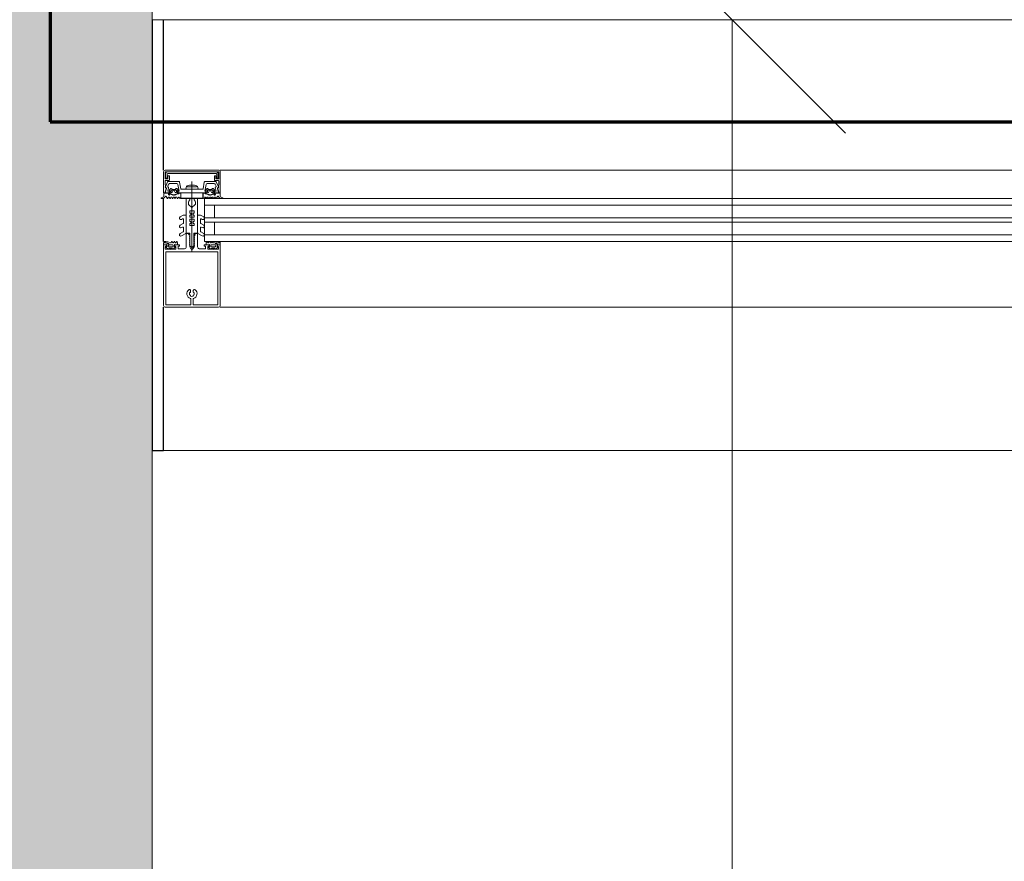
# Model space of a CAD drawing. Header units: centimetres. Extents: x -1737 to 22393, y -8842 to 3838.
# Tile 157 of 174: x 596 to 683, y 3142 to 3216. Entities that reach past the tile are written whole.
import ezdxf

# ---------------------------------------------------------------- set-up
doc = ezdxf.new("R2010")
doc.units = ezdxf.units.CM
doc.linetypes.add('Długa kreska', pattern=[142.875, 95.25, -47.625])
for name, color, linetype, lineweight in [('A-ANNO-DIMS', 211, 'Continuous', 13), ('A-ANNO-DIMS-100', 211, 'Continuous', 13), ('A-DETL', 90, 'Continuous', 9), ('A-DETL-GENF', 92, 'Continuous', 9), ('A-DETL-THIN', 151, 'Continuous', 9), ('A-GLAZ-CURT', 52, 'Continuous', 13), ('A-GLAZ-CWMG', 51, 'Continuous', 13), ('A-WALL', 113, 'Continuous', 13), ('A-WALL-PATT', 111, 'Continuous', 13)]:
    doc.layers.add(name, color=color, linetype=linetype, lineweight=lineweight)
doc.styles.add('Arial Narrow_2', font='ARIALN.TTF', dxfattribs={"height": 20})
doc.dimstyles.new('Diagonal_1_100__0__wewnętrzne_2', dxfattribs={"dimscale": 30.48, "dimtxt": 20.468619, "dimasz": 0.656168, "dimexe": 0.164042, "dimexo": 0.0625, "dimgap": 0.032808, "dimtad": 1, "dimdec": 0, "dimdsep": 46, "dimtxsty": 'Arial Narrow_2', "dimblk1": 'OBLIQUE', "dimblk2": 'OBLIQUE', "dimsah": 1, "dimcen": 0.09, "dimazin": 0, "dimtfac": 1, "dimtdec": 4, "dimtix": 1, "dimtmove": 2, "dimatfit": 3, "dimfxl": 0, "dimtvp": 1, "dimtolj": 1, "dimtzin": 0, "dimarcsym": 0})

# ---------------------------------------------------------------- blocks, each defined once
blk = doc.blocks.new('Rectangular Mullion - SI_CovCap-20mm_Tran-55mm-V7-3_piętro I __3_90 m_ - stan projektowany')
at = {"layer": 'A-DETL-GENF'}
for p, q in [((2.366, 9.6), (-2.35, 9.6)), ((-2.5, 9.45), (-2.5, 7.8)), ((-2.5, 9.39), (-2.5, 4.79)), ((-2.29, 9.39), (-2.29, 4.79)), ((-0.1, 8.877), (-0.1, 9.34)), ((0.1, 9.34), (0.1, 8.877)), ((2.29, 9.39), (2.29, 4.79)), ((2.5, 7.8), (2.5, 9.451)), ((2.5, 9.39), (2.5, 4.79)), ((-0.12, 8.608), (-0.12, 8.547)), ((-0.12, 8.253), (-0.12, 8.128)), ((0.12, 8.547), (0.12, 8.608)), ((0.12, 8.128), (0.12, 8.253)), ((-2.26, 4.327), (-2.136, 4.43)), ((-2.022, 4.419), (-2.014, 4.409)), ((-1.975, 4.39), (-1.783, 4.39)), ((-1.745, 4.409), (-1.737, 4.419)), ((-1.623, 4.43), (-1.499, 4.327)), ((0, -1.485), (0, 4.678)), ((1.623, 4.43), (1.499, 4.327)), ((1.745, 4.409), (1.737, 4.419)), ((1.975, 4.39), (1.783, 4.39)), ((2.022, 4.419), (2.014, 4.409)), ((2.26, 4.327), (2.136, 4.43)), ((-2.35, 3.918), (-2.479, 3.918)), ((-2.372, 3.801), (-2.471, 3.801)), ((-2.088, 4.025), (-2.309, 3.927)), ((-2.221, 4.258), (-2.256, 4.278)), ((-1.904, 3.918), (-2.045, 3.865)), ((-2.043, 4.28), (-1.716, 4.28)), ((-1.717, 4.08), (-1.939, 4.08)), ((-1.795, 3.813), (-1.843, 3.896)), ((-1.695, 3.897), (-1.743, 3.813)), ((-1.669, 4.238), (-1.669, 4.13)), ((-1.575, 3.813), (-1.624, 3.897)), ((-1.503, 4.278), (-1.538, 4.258)), ((-1.475, 3.897), (-1.522, 3.816)), ((-1.354, 3.813), (-1.402, 3.897)), ((-0.501, 4.28), (-0.501, 3.15)), ((-0.211, 3.925), (-0.186, 3.94)), ((-0.186, 3.894), (-0.211, 3.908)), ((-0.176, 3.957), (-0.176, 4.096)), ((-0.076, 4.269), (-0.051, 4.283)), ((0.074, 4.269), (0.049, 4.283)), ((0.174, 3.957), (0.174, 4.096)), ((0.209, 3.925), (0.184, 3.94)), ((0.184, 3.894), (0.209, 3.908)), ((0.499, 3.15), (0.499, 4.28)), ((1.354, 3.813), (1.402, 3.897)), ((1.475, 3.897), (1.522, 3.816)), ((1.503, 4.278), (1.538, 4.258)), ((1.575, 3.813), (1.624, 3.897)), ((1.669, 4.238), (1.669, 4.13)), ((1.695, 3.897), (1.743, 3.813)), ((2.043, 4.28), (1.716, 4.28)), ((1.717, 4.08), (1.939, 4.08)), ((1.795, 3.813), (1.843, 3.896)), ((1.904, 3.918), (2.045, 3.865)), ((2.088, 4.025), (2.309, 3.927)), ((2.221, 4.258), (2.256, 4.278)), ((2.35, 3.918), (2.479, 3.918)), ((2.372, 3.801), (2.471, 3.801)), ((-0.776, 2.937), (-1.038, 3.088)), ((-0.913, 3.305), (-0.526, 3.081)), ((-0.751, 2.568), (-0.751, 2.894)), ((-0.501, 3.038), (-0.501, 1.517)), ((-0.451, 3.1), (-0.351, 3.1)), ((0.365, 3.1), (0.45, 3.1)), ((0.499, 3.038), (0.499, 1.517)), ((0.912, 3.305), (0.524, 3.081)), ((0.749, 2.568), (0.749, 2.894)), ((0.774, 2.937), (1.037, 3.088)), ((-0.776, 2.207), (-1.038, 2.358)), ((-0.913, 2.575), (-0.826, 2.524)), ((-0.913, 1.849), (-0.826, 1.799)), ((-0.751, 1.842), (-0.751, 2.164)), ((0.749, 1.842), (0.749, 2.164)), ((0.774, 2.207), (1.037, 2.358)), ((0.912, 2.575), (0.824, 2.524)), ((0.912, 1.849), (0.824, 1.799)), ((-0.762, 1.474), (-1.038, 1.633)), ((-0.551, 1.467), (-0.737, 1.467)), ((0.549, 1.467), (0.736, 1.467)), ((0.761, 1.474), (1.037, 1.633)), ((-0.301, 0.498), (-0.301, 0.283)), ((0.299, 0.498), (0.299, 0.283)), ((-2.599, -0.001), (-2.687, -0.001)), ((-2.175, -0.018), (-2.263, -0.17)), ((-2.073, -0.102), (-2.124, -0.017)), ((-1.882, -0.42), (-2.01, -0.42)), ((-2.01, -0.48), (-1.95, -0.48)), ((-1.955, -0.017), (-2.005, -0.102)), ((-1.978, -0.754), (-1.896, -0.851)), ((-1.975, -0.31), (-1.947, -0.359)), ((-1.853, -0.102), (-1.903, -0.017)), ((-1.84, -0.69), (-1.84, -0.57)), ((-1.828, -0.377), (-1.827, -0.362)), ((-1.79, -0.52), (-1.762, -0.52)), ((-1.67, -0.74), (-1.79, -0.74)), ((-1.786, -0.34), (-1.768, -0.351)), ((-1.736, -0.017), (-1.785, -0.102)), ((-1.736, -0.535), (-1.644, -0.695)), ((-1.722, -0.333), (-1.717, -0.32)), ((-1.715, -0.8), (-1.485, -0.8)), ((-1.634, -0.103), (-1.684, -0.017)), ((-1.668, -0.308), (-1.653, -0.322)), ((-1.605, -0.317), (-1.597, -0.304)), ((-1.516, -0.017), (-1.565, -0.102)), ((-1.556, -0.695), (-1.464, -0.535)), ((-1.546, -0.306), (-1.536, -0.323)), ((-1.41, -0.74), (-1.53, -0.74)), ((-1.487, -0.331), (-1.476, -0.321)), ((-1.414, -0.103), (-1.464, -0.017)), ((-1.438, -0.52), (-1.41, -0.52)), ((-1.427, -0.336), (-1.422, -0.356)), ((-1.379, -0.375), (-1.366, -0.368)), ((-1.36, -0.57), (-1.36, -0.69)), ((-1.296, -0.017), (-1.345, -0.103)), ((-1.304, -0.851), (-1.222, -0.754)), ((-1.249, -0.48), (-1.184, -0.48)), ((-1.196, -0.098), (-1.244, -0.017)), ((-1.075, -0.016), (-1.123, -0.099)), ((-1.09, -1.449), (-0.982, -0.84)), ((-0.953, -0.815), (-0.025, -0.815)), ((0.025, -0.815), (0.953, -0.815)), ((0.982, -0.84), (1.09, -1.449)), ((1.075, -0.016), (1.123, -0.099)), ((1.249, -0.48), (1.184, -0.48)), ((1.196, -0.098), (1.244, -0.017)), ((1.304, -0.851), (1.222, -0.754)), ((1.296, -0.017), (1.345, -0.103)), ((1.36, -0.57), (1.36, -0.69)), ((1.379, -0.375), (1.366, -0.368)), ((1.438, -0.52), (1.41, -0.52)), ((1.41, -0.74), (1.53, -0.74)), ((1.414, -0.103), (1.464, -0.017)), ((1.427, -0.336), (1.422, -0.356)), ((1.556, -0.695), (1.464, -0.535)), ((1.487, -0.331), (1.476, -0.321)), ((1.715, -0.8), (1.485, -0.8)), ((1.516, -0.017), (1.565, -0.102)), ((1.546, -0.306), (1.536, -0.323)), ((1.605, -0.317), (1.597, -0.304)), ((1.634, -0.103), (1.684, -0.017)), ((1.736, -0.535), (1.644, -0.695)), ((1.668, -0.308), (1.653, -0.322)), ((1.67, -0.74), (1.79, -0.74)), ((1.722, -0.333), (1.717, -0.32)), ((1.736, -0.017), (1.785, -0.102)), ((1.79, -0.52), (1.762, -0.52)), ((1.786, -0.34), (1.768, -0.351)), ((1.828, -0.377), (1.827, -0.362)), ((1.84, -0.69), (1.84, -0.57)), ((1.853, -0.102), (1.903, -0.017)), ((1.882, -0.42), (2.01, -0.42)), ((1.978, -0.754), (1.896, -0.851)), ((1.975, -0.31), (1.947, -0.359)), ((2.01, -0.48), (1.95, -0.48)), ((1.955, -0.017), (2.005, -0.102)), ((2.073, -0.102), (2.124, -0.017)), ((2.175, -0.018), (2.263, -0.17)), ((2.599, -0.001), (2.687, -0.001)), ((-2.344, -1.034), (-2.145, -1.461)), ((-2.32, -1.59), (-2.04, -1.59)), ((-2.055, -1.252), (-2.131, -1.089)), ((-2.1, -1.49), (-1.139, -1.49)), ((-1.342, -1.31), (-1.964, -1.31)), ((0.408, -1.036), (-0.408, -1.036)), ((-0.225, -1.183), (0.225, -1.183)), ((1.139, -1.49), (2.1, -1.49)), ((1.964, -1.31), (1.342, -1.31)), ((2.04, -1.59), (2.32, -1.59)), ((2.131, -1.089), (2.055, -1.252)), ((2.145, -1.461), (2.344, -1.034)), ((2.35, -2.5), (-2.35, -2.5)), ((2.135, -2.195), (-2.135, -2.195)), ((-2.125, -2.345), (2.125, -2.345))]:
    blk.add_line(p, q, dxfattribs=at)
at = {"layer": 'A-DETL-GENF', "flags": 128}
for points in [[(-0.15, 9.39), (-2.29, 9.39), (-2.29, 7.8)], [(2.29, 7.8), (2.29, 9.39), (0.15, 9.39)], [(-2.501, 4.9), (-2.501, 4.1), (-2.311, 4.1), (-2.231, 4.18), (-2.231, 4.24), (-2.351, 4.24), (-2.351, 4.47), (-1.906, 4.47)], [(-2.291, 4.9), (-2.291, 4.7), (2.289, 4.7), (2.289, 4.9)], [(-1.856, 4.47), (-1.411, 4.47), (-1.411, 4.24), (-1.53, 4.24), (-1.53, 4.18), (-1.45, 4.1), (-1.091, 4.1), (-1.091, 4.22), (-1.211, 4.22), (-1.211, 4.43), (-0.651, 4.43)], [(-0.251, 3.2), (-0.251, 3.29), (-0.201, 3.32), (-0.201, 3.441), (-0.251, 3.47), (-0.201, 3.499), (-0.201, 3.621), (-0.251, 3.65), (-0.201, 3.679), (-0.201, 3.801), (-0.251, 3.83), (-0.201, 3.859), (-0.201, 3.981), (-0.251, 4.01), (-0.201, 4.039), (-0.201, 4.161), (-0.251, 4.19), (-0.2, 4.219), (-0.2, 4.255), (-0.088, 4.45)], [(0.087, 4.45), (0.199, 4.255), (0.199, 4.129), (0.249, 4.1), (0.199, 4.071), (0.199, 3.949), (0.249, 3.92), (0.199, 3.891), (0.199, 3.769), (0.249, 3.74), (0.199, 3.711), (0.199, 3.589), (0.249, 3.56), (0.199, 3.531), (0.199, 3.409), (0.249, 3.38), (0.199, 3.351), (0.199, 3.23), (0.252, 3.2)], [(0.649, 4.43), (1.209, 4.43), (1.209, 4.22), (1.089, 4.22), (1.089, 4.1), (1.449, 4.1), (1.529, 4.18), (1.529, 4.24), (1.409, 4.24), (1.409, 4.47), (1.855, 4.47)], [(1.904, 4.47), (2.349, 4.47), (2.349, 4.24), (2.23, 4.24), (2.23, 4.18), (2.31, 4.1), (2.499, 4.1), (2.499, 4.9)], [(-2.499, 3.938), (-2.499, 4.08), (-2.298, 4.08), (-2.247, 4.067)], [(-1.512, 4.067), (-1.461, 4.08), (-1.259, 4.08), (-1.259, 3.888), (-1.302, 3.813)], [(-0.201, 0.11), (-0.201, -0.003), (-0.501, -0.003), (-0.501, 3.067), (-0.176, 3.067), (-0.176, 3.876)], [(-0.265, 0.575), (-0.001, 0.797), (-0.001, 1.097), (-0.201, 1.097), (-0.201, 1.297), (-0.101, 1.297), (-0.101, 1.463), (-0.201, 1.463), (-0.201, 1.663), (-0.001, 1.663), (-0.001, 1.83), (-0.201, 1.83), (-0.201, 2.03), (-0.101, 2.03), (-0.101, 2.197), (-0.201, 2.197), (-0.201, 2.397), (-0.001, 2.397), (-0.001, 4.297), (-0.001, 2.397), (0.199, 2.397), (0.199, 2.197), (0.099, 2.197), (0.099, 2.03), (0.199, 2.03), (0.199, 1.83), (-0.001, 1.83), (-0.001, 1.663), (0.199, 1.663), (0.199, 1.463), (0.099, 1.463), (0.099, 1.297), (0.199, 1.297), (0.199, 1.097), (-0.001, 1.097), (-0.001, 0.797), (0.264, 0.575)], [(0.199, 0.11), (0.199, -0.003), (0.499, -0.003), (0.499, 3.067), (0.174, 3.067), (0.174, 3.876)], [(1.512, 4.067), (1.461, 4.08), (1.259, 4.08), (1.259, 3.888), (1.302, 3.813)], [(2.499, 3.938), (2.499, 4.08), (2.298, 4.08), (2.247, 4.067)], [(-2.5, -2.35), (-2.5, -0.5), (-2.39, -0.5), (-2.273, -0.858)], [(-2.48, -0.211), (-2.48, -0.48), (-2.07, -0.48)], [(-2.058, -0.934), (-2.136, -0.64), (-1.95, -0.64), (-1.95, -0.58), (-2.03, -0.5), (-2.35, -0.5), (-2.25, -0.874)], [(-1.92, -0.667), (-1.92, -0.68), (-1.97, -0.709)], [(-1.203, -0.42), (-1.325, -0.42), (-1.322, -0.394), (-1.195, -0.41)], [(-1.23, -0.709), (-1.28, -0.68), (-1.28, -0.667)], [(1.244, -1.227), (1.14, -0.64), (1.25, -0.64), (1.25, -0.58), (1.17, -0.5), (-1.17, -0.5), (-1.25, -0.58), (-1.25, -0.64), (-1.14, -0.64), (-1.244, -1.227)], [(-1.115, -0.48), (-0.98, -0.48), (-0.98, -0.09), (-1.023, -0.016)], [(0.52, -0.974), (0.54, -0.821), (-0.54, -0.821), (-0.52, -0.974)], [(1.115, -0.48), (0.98, -0.48), (0.98, -0.09), (1.023, -0.016)], [(1.203, -0.42), (1.325, -0.42), (1.322, -0.394), (1.195, -0.41)], [(1.23, -0.709), (1.28, -0.68), (1.28, -0.667)], [(1.92, -0.667), (1.92, -0.68), (1.97, -0.709)], [(2.25, -0.874), (2.35, -0.5), (2.03, -0.5), (1.95, -0.58), (1.95, -0.64), (2.136, -0.64), (2.058, -0.934)], [(2.48, -0.211), (2.48, -0.48), (2.07, -0.48)], [(2.273, -0.858), (2.39, -0.5), (2.5, -0.5), (2.5, -2.35)], [(-2.34, -1.001), (-2.34, -1.106), (-2.37, -1.224), (-2.37, -1.539)], [(-1.99, -1.64), (-1.99, -1.99), (-2.12, -1.99), (-2.12, -1.72), (-2.37, -1.72), (-2.37, -2.35), (2.37, -2.35), (2.37, -1.72), (2.12, -1.72), (2.12, -1.99), (1.99, -1.99), (1.99, -1.64)], [(2.37, -1.54), (2.37, -1.224), (2.34, -1.106), (2.34, -1.001)], [(-2.185, -2.145), (-2.185, -1.785), (-2.325, -1.785), (-2.325, -2.145)], [(2.325, -2.145), (2.325, -1.785), (2.185, -1.785), (2.185, -2.145)]]:
    blk.add_lwpolyline(points, dxfattribs=at)
for points in [[(0.97, 0), (-0.97, 0), (-0.97, -0.04), (0.97, -0.04)], [(0.97, -0.04), (-0.97, -0.04), (-0.97, -0.49), (0.97, -0.49)]]:
    blk.add_lwpolyline(points, close=True, dxfattribs=at)
at = {"layer": 'A-DETL-GENF'}
for centre, radius, start, end in [((-2.35, 9.45), 0.15, 90.00031, 179.99968), ((2.35, 9.451), 0.15, 0.10545, 83.87804), ((0, 8.4), 0.45, 107.49821, 231.0552), ((-0.15, 9.34), 0.05, 0.00773, 89.99227), ((-0.15, 8.877), 0.05, 287.49821, 0), ((0.15, 9.34), 0.05, 89.97911, 180.02089), ((0.15, 8.877), 0.05, 180, 252.58299), ((0, 8.4), 0.45, 308.9448, 72.58299), ((-0.22, 8.128), 0.1, 231.0552, 0), ((0, 8.4), 0.21, 143.77678, 216.22322), ((-0.15, 8.547), 0.03, 229.68074, 0), ((-0.15, 8.253), 0.03, 0, 130.31926), ((0, 8.4), 0.24, 60, 120), ((0.15, 8.547), 0.03, 180, 310.31926), ((0.15, 8.253), 0.03, 49.68074, 180), ((0.22, 8.128), 0.1, 180, 308.9448), ((0, 8.4), 0.21, 323.77678, 36.22322), ((-2.085, 4.368), 0.08, 38.84751, 129.68497), ((-1.975, 4.44), 0.05, 218.84751, 270), ((-1.881, 4.465), 0.0255, 12.35001, 167.64999), ((-1.783, 4.44), 0.05, 270, 321.15279), ((-1.674, 4.368), 0.08, 50.31503, 141.15279), ((-0.65, 4.28), 0.15, 359.97059, 90.02941), ((0, 4.401), 0.1, 28.79836, 151.20164), ((0.649, 4.28), 0.15, 89.97059, 180.02941), ((1.674, 4.368), 0.08, 38.84721, 129.68497), ((1.783, 4.44), 0.05, 218.84721, 270), ((1.88, 4.465), 0.0255, 12.35001, 167.64999), ((1.975, 4.44), 0.05, 270, 321.15249), ((2.085, 4.368), 0.08, 50.31503, 141.15249), ((-2.479, 3.938), 0.02, 180.0007, 269.9993), ((-2.434, 3.831), 0.059, 88.59736, 194.60356), ((-2.471, 3.821), 0.02, 194.60356, 270), ((-2.426, 4.822), 0.933, 269.58699, 293.00353), ((-2.398, 4.798), 0.997, 271.49889, 290.69004), ((-2.35, 4.018), 0.1, 270.00008, 294.00003), ((-2.241, 4.304), 0.03, 128.57981, 239.99147), ((-2.239, 4.096), 0.03, 255.40272, 14.37456), ((-2.231, 4.24), 0.02, 346.6587, 60.01715), ((-1.942, 4.172), 0.277, 166.6587, 194.37456), ((-1.94, 4.228), 0.148, 172.4164, 270.24043), ((-2.074, 3.995), 0.0337, 293.00353, 114.00003), ((-2.04, 4.23), 0.0496, 92.75586, 159.68776), ((-1.887, 3.871), 0.05, 30.06904, 110.53605), ((-1.769, 3.828), 0.03, 210.08708, 329.91292), ((-1.72, 4.13), 0.0502, 273.33226, 359.73216), ((-1.719, 4.23), 0.0499, 9.22628, 86.98926), ((-1.66, 3.878), 0.0402, 27.79216, 152.37015), ((-1.549, 3.828), 0.0299, 210.122, 335.06395), ((-1.52, 4.096), 0.03, 165.62539, 284.59422), ((-1.817, 4.172), 0.277, 345.62539, 13.34104), ((-1.528, 4.24), 0.02, 119.98467, 193.34104), ((-1.518, 4.304), 0.03, 300.00853, 51.42019), ((-1.439, 3.877), 0.0414, 28.17599, 151.82401), ((-1.328, 3.828), 0.0301, 210.12581, 329.87419), ((-0.206, 3.917), 0.01, 120.03025, 239.98023), ((-0.196, 3.957), 0.02, 300.03025, 360), ((-0.196, 3.876), 0.02, 360, 59.98023), ((0.024, 4.096), 0.2, 120, 180), ((-0.001, 4.197), 0.1, 90, 120), ((-0.001, 4.197), 0.1, 60, 90), ((-0.026, 4.096), 0.2, 360, 60), ((0.194, 3.957), 0.02, 180, 239.96975), ((0.194, 3.876), 0.02, 120.01977, 180), ((0.204, 3.917), 0.01, 300.01977, 59.96975), ((1.328, 3.828), 0.0301, 210.12581, 329.87419), ((1.439, 3.877), 0.0414, 28.17599, 151.82401), ((1.518, 4.304), 0.03, 128.57981, 239.99147), ((1.52, 4.096), 0.03, 255.40578, 14.37461), ((1.549, 3.828), 0.0299, 204.93605, 329.878), ((1.528, 4.24), 0.02, 346.65896, 60.01533), ((1.817, 4.172), 0.277, 166.65896, 194.37461), ((1.66, 3.878), 0.0402, 27.62985, 152.20784), ((1.719, 4.23), 0.0499, 93.01074, 170.77372), ((1.72, 4.13), 0.0502, 180.26784, 266.66774), ((1.769, 3.828), 0.03, 210.08708, 329.91292), ((1.887, 3.871), 0.05, 69.46395, 149.93096), ((1.94, 4.228), 0.148, 269.75957, 7.5836), ((2.074, 3.995), 0.0337, 65.99997, 246.99647), ((2.04, 4.23), 0.0496, 20.31224, 87.24414), ((2.398, 4.798), 0.997, 249.30996, 268.50111), ((2.426, 4.822), 0.933, 246.99647, 270.41301), ((2.239, 4.096), 0.03, 165.62544, 284.59728), ((1.942, 4.172), 0.277, 345.62544, 13.3413), ((2.231, 4.24), 0.02, 119.98285, 193.3413), ((2.241, 4.304), 0.03, 300.00853, 51.42019), ((2.35, 4.018), 0.1, 245.99997, 269.99992), ((2.434, 3.831), 0.059, 345.39644, 91.40264), ((2.471, 3.821), 0.02, 270, 345.39644), ((2.479, 3.938), 0.02, 270.0007, 359.9993), ((-0.976, 3.197), 0.125, 60, 240), ((-0.801, 2.894), 0.05, 360, 60), ((-0.551, 3.038), 0.05, 360, 60), ((-0.451, 3.15), 0.05, 179.98991, 270.01009), ((-0.351, 3.2), 0.0999, 269.97043, 0.02957), ((0.375, 3.225), 0.126, 191.5693, 265.59312), ((0.449, 3.15), 0.05, 270.93133, 359.98516), ((0.549, 3.038), 0.05, 120, 180), ((0.799, 2.894), 0.05, 120, 180), ((0.974, 3.197), 0.125, 300, 120), ((-0.976, 2.467), 0.125, 60, 240), ((-0.976, 1.741), 0.125, 60, 240), ((-0.801, 2.568), 0.05, 240, 360), ((-0.801, 1.842), 0.05, 240, 360), ((-0.801, 2.164), 0.05, 360, 60), ((0.799, 2.568), 0.05, 180, 300), ((0.799, 2.164), 0.05, 120, 180), ((0.799, 1.842), 0.05, 180, 300), ((0.974, 2.467), 0.125, 300, 120), ((0.974, 1.741), 0.125, 300, 120), ((-0.737, 1.517), 0.05, 240, 270), ((-0.551, 1.517), 0.05, 270, 360), ((0.549, 1.517), 0.05, 180, 270), ((0.736, 1.517), 0.05, 270, 300), ((-0.201, 0.498), 0.1, 130, 180), ((-0.201, 0.283), 0.1, 180, 240), ((-0.301, 0.11), 0.1, 360, 60), ((0.299, 0.11), 0.1, 120, 180), ((0.199, 0.283), 0.1, 300, 360), ((0.199, 0.498), 0.1, 0, 50), ((-2.687, -0.031), 0.03, 89.9022, 261.64334), ((-2.733, -0.343), 0.286, 27.59211, 81.64334), ((-2.599, -0.201), 0.2, 80.45454, 89.9022), ((-2.614, -0.291), 0.291, 25.36369, 80.45454), ((-2.306, -0.145), 0.05, 205.36369, 330.16485), ((-2.34, -0.88), 0.07, 300.00644, 18), ((-2.149, -0.033), 0.03, 30.71536, 150.16485), ((-2.01, -0.355), 0.065, 90, 270), ((-2.039, -0.078), 0.0417, 215.13204, 324.86796), ((-2.04, -0.48), 0.03, 0, 180), ((-2.01, -0.33), 0.04, 29.99374, 90.00001), ((-1.955, -0.735), 0.03, 120.00493, 219.98969), ((-1.929, -0.032), 0.03, 30.58867, 149.53464), ((-1.95, -0.51), 0.03, 0.01852, 89.09479), ((-1.861, -0.309), 0.1, 210.00227, 269.17284), ((-1.616, -0.589), 0.314, 165.49788, 194.50212), ((-1.835, -0.8), 0.08, 219.99668, 337.38439), ((-1.882, -0.37), 0.05, 270, 305.07788), ((-1.862, -0.375), 0.0339, 269.17829, 356.99749), ((-1.819, -0.078), 0.0415, 215.01205, 324.98795), ((-1.6, -0.771), 0.44, 54.15879, 125.07788), ((-1.79, -0.57), 0.05, 89.98974, 180.01026), ((-1.79, -0.69), 0.05, 179.98992, 270.01008), ((-1.8, -0.364), 0.0272, 60.01099, 176.9853), ((-1.752, -0.323), 0.0316, 240.00703, 341.99669), ((-1.762, -0.55), 0.03, 29.99356, 90.01209), ((-1.715, -0.85), 0.05, 90.00034, 157.37761), ((-1.71, -0.032), 0.03, 30.14481, 149.53463), ((-1.689, -0.329), 0.03, 45.00054, 162.0009), ((-1.67, -0.71), 0.03, 269.99358, 30.00244), ((-1.631, -0.299), 0.0316, 224.99099, 327.01044), ((-1.6, -0.077), 0.043, 217.84365, 323.82344), ((-1.572, -0.321), 0.03, 30.00025, 146.99854), ((-1.53, -0.71), 0.03, 150.00269, 270.00128), ((-1.508, -0.307), 0.0316, 210.00259, 311.99738), ((-1.49, -0.032), 0.03, 30.34487, 149.53462), ((-1.485, -0.85), 0.05, 22.62086, 90.00119), ((-1.456, -0.343), 0.03, 14.99548, 132.00284), ((-1.438, -0.55), 0.03, 89.98935, 150.005), ((-1.365, -0.8), 0.08, 202.62277, 319.99694), ((-1.393, -0.348), 0.03, 195.00147, 296.99683), ((-1.38, -0.079), 0.0419, 215.46653, 324.69988), ((-1.41, -0.57), 0.05, 0.00904, 89.99096), ((-1.41, -0.69), 0.05, 270.00918, 359.99082), ((-1.352, -0.394), 0.03, 0.01117, 116.99101), ((-1.325, -0.39), 0.03, 234.15879, 270), ((-1.27, -0.033), 0.03, 30.34457, 149.76853), ((-1.584, -0.589), 0.314, 345.517, 13.19753), ((-1.249, -0.51), 0.03, 90, 193.19753), ((-1.245, -0.735), 0.03, 319.98868, 60.00171), ((-1.203, -0.453), 0.033, 305.09006, 89.99998), ((-1.159, -0.08), 0.0416, 206.95413, 331.56801), ((-1.195, -0.46), 0.05, 7.17367, 90.00885), ((-1.115, -0.45), 0.03, 187.1885, 269.99701), ((-1.049, -0.031), 0.03, 29.79649, 150.13199), ((-0.953, -0.845), 0.03, 90, 170), ((0, -0.821), 0.0256, 12.68038, 167.31962), ((0.953, -0.845), 0.03, 10, 90), ((1.049, -0.031), 0.03, 29.86801, 150.20351), ((1.115, -0.45), 0.03, 270.00299, 352.8115), ((1.159, -0.08), 0.0416, 208.43199, 333.04587), ((1.195, -0.46), 0.05, 89.99115, 172.82633), ((1.203, -0.453), 0.033, 90.00002, 234.90994), ((1.245, -0.735), 0.03, 119.99829, 220.01132), ((1.27, -0.033), 0.03, 30.23147, 149.65543), ((1.249, -0.51), 0.03, 346.80247, 90), ((1.584, -0.589), 0.314, 166.80247, 194.483), ((1.365, -0.8), 0.08, 220.00306, 337.37723), ((1.352, -0.394), 0.03, 63.00899, 179.98883), ((1.325, -0.39), 0.03, 270, 305.84121), ((1.6, -0.771), 0.44, 54.92212, 125.84121), ((1.38, -0.079), 0.0419, 215.30012, 324.53347), ((1.41, -0.57), 0.05, 90.00904, 179.99096), ((1.41, -0.69), 0.05, 180.00918, 269.99082), ((1.393, -0.348), 0.03, 243.00317, 344.99853), ((1.456, -0.343), 0.03, 47.99716, 165.00452), ((1.438, -0.55), 0.03, 29.995, 90.01065), ((1.485, -0.85), 0.05, 89.99881, 157.37914), ((1.49, -0.032), 0.03, 30.46538, 149.65513), ((1.508, -0.307), 0.0316, 228.00262, 329.99741), ((1.53, -0.71), 0.03, 269.99872, 29.99731), ((1.572, -0.321), 0.03, 33.00146, 149.99975), ((1.6, -0.077), 0.043, 216.17656, 322.15635), ((1.631, -0.299), 0.0316, 212.98956, 315.00901), ((1.67, -0.71), 0.03, 149.99756, 270.00642), ((1.689, -0.329), 0.03, 17.9991, 134.99946), ((1.71, -0.032), 0.03, 30.46537, 149.85519), ((1.715, -0.85), 0.05, 22.62239, 89.99966), ((1.752, -0.323), 0.0316, 198.00331, 299.99297), ((1.762, -0.55), 0.03, 89.98791, 150.00644), ((1.835, -0.8), 0.08, 202.61561, 320.00332), ((1.819, -0.078), 0.0415, 215.01205, 324.98795), ((1.8, -0.364), 0.0272, 3.0147, 119.98901), ((1.79, -0.57), 0.05, 359.98974, 90.01026), ((1.79, -0.69), 0.05, 269.98992, 0.01008), ((1.862, -0.375), 0.0339, 183.00251, 270.82171), ((1.882, -0.37), 0.05, 234.92212, 270), ((1.861, -0.309), 0.1, 270.82716, 329.99773), ((1.929, -0.032), 0.03, 30.46536, 149.41133), ((1.95, -0.51), 0.03, 90.90521, 179.98148), ((1.616, -0.589), 0.314, 345.49788, 14.50212), ((1.955, -0.735), 0.03, 320.01031, 59.99507), ((2.01, -0.33), 0.04, 89.99999, 150.00626), ((2.039, -0.078), 0.0417, 215.13204, 324.86796), ((2.01, -0.355), 0.065, 270, 90), ((2.04, -0.48), 0.03, 0, 180), ((2.149, -0.033), 0.03, 29.83515, 149.28464), ((2.306, -0.145), 0.05, 209.83515, 334.63631), ((2.34, -0.88), 0.07, 162, 239.99829), ((2.614, -0.291), 0.291, 99.54546, 154.63631), ((2.733, -0.343), 0.286, 98.35666, 152.40789), ((2.599, -0.201), 0.2, 90.0978, 99.54546), ((2.687, -0.031), 0.03, 278.35666, 90.0978), ((-2.319, -1.539), 0.0512, 180.57094, 268.64822), ((-2.29, -1.009), 0.06, 98.44171, 205), ((-2.27, -1.001), 0.07, 120.00644, 180), ((-2.308, -0.89), 0.06, 278.44171, 15), ((-2.1, -1.44), 0.05, 205, 270), ((-2.077, -1.064), 0.06, 108.81925, 205), ((-2.116, -0.95), 0.06, 288.81925, 15), ((-1.964, -1.21), 0.1, 205, 270), ((-2.04, -1.64), 0.05, 0.00001, 90.0001), ((-1.342, -1.21), 0.1, 270, 350), ((-1.139, -1.44), 0.05, 270, 350), ((-0.307, -0.921), 0.22, 193.97065, 242.72797), ((0, -0.291), 0.921, 243.70777, 255.82838), ((0, -0.291), 0.92, 284.16828, 296.29299), ((0.307, -0.921), 0.22, 297.27461, 346.02676), ((1.139, -1.44), 0.05, 190, 270), ((1.342, -1.21), 0.1, 190, 270), ((1.964, -1.21), 0.1, 270, 335), ((2.04, -1.64), 0.05, 89.99812, 180.00166), ((2.116, -0.95), 0.06, 165, 251.18075), ((2.077, -1.064), 0.06, 335, 71.18075), ((2.1, -1.44), 0.05, 270, 335), ((2.308, -0.89), 0.06, 165, 261.55829), ((2.29, -1.009), 0.06, 335, 81.55829), ((2.27, -1.001), 0.07, 0, 59.99829), ((2.32, -1.54), 0.0498, 269.82624, 0.17354), ((-2.35, -2.35), 0.15, 179.99376, 270.0062), ((-2.125, -2.145), 0.2, 179.97179, 270.0352), ((-2.135, -2.145), 0.0499, 179.87955, 270.02248), ((2.125, -2.144), 0.2, 270.02951, 359.97227), ((2.135, -2.144), 0.0501, 270.08749, 359.93358), ((2.35, -2.35), 0.15, 270.04937, 359.95063)]:
    blk.add_arc(centre, radius, start, end, dxfattribs=at)
blk = doc.blocks.new('Schueco_FWS-Glazing - SI_38mm_TripGlz-2507996-3_piętro I __3_90 m_ - stan projektowany')
at = {"layer": 'A-GLAZ-CURT', "lineweight": 9}
for p, q in [((-72.4, 3.8), (72.4, 3.8)), ((-72.4, 0), (-72.4, 3.8)), ((72.4, 3.8), (72.4, 0)), ((72.4, 0), (-72.4, 0))]:
    blk.add_line(p, q, dxfattribs=at)
at = {"layer": 'A-GLAZ-CURT'}
for p, q in [((-72.4, 3.2), (72.4, 3.2)), ((-71.5, 2.1), (-71.5, 3.2)), ((71.5, 2.1), (71.5, 3.2)), ((-72.4, 2.1), (72.4, 2.1)), ((-72.4, 1.7), (72.4, 1.7)), ((-71.5, 0.6), (-71.5, 1.7)), ((71.5, 0.6), (71.5, 1.7)), ((-72.4, 0.6), (72.4, 0.6))]:
    blk.add_line(p, q, dxfattribs=at)
blk = doc.blocks.new('Rectangular Mullion - Schueco_FWS-50-SI_Tran_CovCap-20mm_Tran-55mm-2507772-3_piętro I __3_90 m_ - stan projektowany')
at = {"layer": 'A-GLAZ-CWMG', "lineweight": 9}
for p, q in [((613.377, 3202.558), (755.377, 3202.558)), ((613.377, 3200.068), (755.377, 3200.068)), ((755.377, 3190.458), (613.377, 3190.458))]:
    blk.add_line(p, q, dxfattribs=at)
blk = doc.blocks.new('DIMBLOCK72-3_piętro I __3_90 m_ - stan projektowany')
at = {"layer": 'A-ANNO-DIMS-100', "transparency": 16777216}
for p, q in [((658.533, 3215.826), (648.533, 3225.826)), ((663.533, 3215.826), (653.533, 3215.826)), ((658.533, 3040.826), (658.533, 3215.826)), ((658.533, 3215.826), (668.533, 3205.826)), ((658.533, 3215.826), (663.533, 3215.826)), ((658.533, 3040.826), (648.533, 3050.826)), ((653.533, 3040.826), (663.533, 3040.826)), ((658.533, 3040.826), (653.533, 3040.826)), ((658.533, 3040.826), (668.533, 3030.826))]:
    blk.add_line(p, q, dxfattribs=at)
at = {"layer": 'A-ANNO-DIMS-100', "color": 0, "transparency": 16777216, "insert": (631.685, 3099.623), "char_height": 20, "width": 45.61578, "attachment_point": 1, "rotation": 90, "line_spacing_factor": 0.974696, "style": 'Arial Narrow_2'}
blk.add_mtext('175', dxfattribs=at)
blk = doc.blocks.new('_Oblique')
at = {"color": 0, "linetype": 'ByBlock', "lineweight": -2}
blk.add_line((-0.5, -0.5), (0.5, 0.5), dxfattribs=at)

msp = doc.modelspace()

# ---------------------------------------------------------------- hatches: boundary and pattern name
at = {"layer": 'A-WALL-PATT'}
msp.add_hatch(color=9, dxfattribs=at).paths.add_polyline_path([(607.377, 3040.826), (607.377, 3511.326), (569.377, 3511.326), (569.377, 3040.826), (584.53, 3040.826)], flags=0)

# ---------------------------------------------------------------- linework, layer by layer
at = {"layer": 'A-DETL', "linetype": 'Długa kreska', "lineweight": 70}
for p, q in [((598.377, 3557.326), (598.377, 3206.826)), ((598.377, 3206.826), (1658.377, 3206.826))]:
    msp.add_line(p, q, dxfattribs=at)
at = {"layer": 'A-DETL-THIN'}
for p, q in [((607.377, 3513.326), (607.377, 3215.826)), ((607.377, 3215.826), (1641.377, 3215.826))]:
    msp.add_line(p, q, dxfattribs=at)
at = {"layer": 'A-WALL', "color": 250, "lineweight": 25}
for p, q in [((607.377, 3215.826), (607.377, 3177.826)), ((608.377, 3202.558), (608.377, 3215.826)), ((608.377, 3196.258), (608.377, 3200.058)), ((608.377, 3177.826), (608.377, 3190.458)), ((607.377, 3177.826), (608.377, 3177.826))]:
    msp.add_line(p, q, dxfattribs=at)
at = {"layer": 'A-WALL', "lineweight": 9}
msp.add_line((607.377, 3040.826), (607.377, 3177.826), dxfattribs=at)
at = {"layer": 'A-WALL'}
msp.add_line((1167.377, 3177.826), (608.377, 3177.826), dxfattribs=at)

# ---------------------------------------------------------------- block references
at = {"layer": 'A-GLAZ-CURT', "lineweight": 9, "rotation": 180}
msp.add_blockref('Schueco_FWS-Glazing - SI_38mm_TripGlz-2507996-3_piętro I __3_90 m_ - stan projektowany', (684.377, 3200.058), dxfattribs=at)
at = {"layer": 'A-GLAZ-CWMG', "lineweight": 9, "rotation": 180}
msp.add_blockref('Rectangular Mullion - SI_CovCap-20mm_Tran-55mm-V7-3_piętro I __3_90 m_ - stan projektowany', (610.877, 3200.058), dxfattribs=at)
at = {"layer": 'A-GLAZ-CWMG', "lineweight": 9}
msp.add_blockref('Rectangular Mullion - Schueco_FWS-50-SI_Tran_CovCap-20mm_Tran-55mm-2507772-3_piętro I __3_90 m_ - stan projektowany', (0, 0), dxfattribs=at)

# ---------------------------------------------------------------- dimensions: what is measured, and where the dimension line sits
at = {"layer": 'A-ANNO-DIMS'}
dim = msp.add_linear_dim(base=(658.533, 3215.826), p1=(653.533, 3040.826), p2=(663.533, 3215.826), angle=90, dimstyle='Diagonal_1_100__0__wewnętrzne_2', override={"dimpost": '<>', "dimfxl": 175.285481}, dxfattribs=at)
dim.commit()
dim.dimension.update_dxf_attribs({"geometry": 'DIMBLOCK72-3_piętro I __3_90 m_ - stan projektowany', "text_midpoint": (645.018, 3122.431), "dimtype": 160, "text_rotation": 90})

doc.saveas('drawing.dxf')
